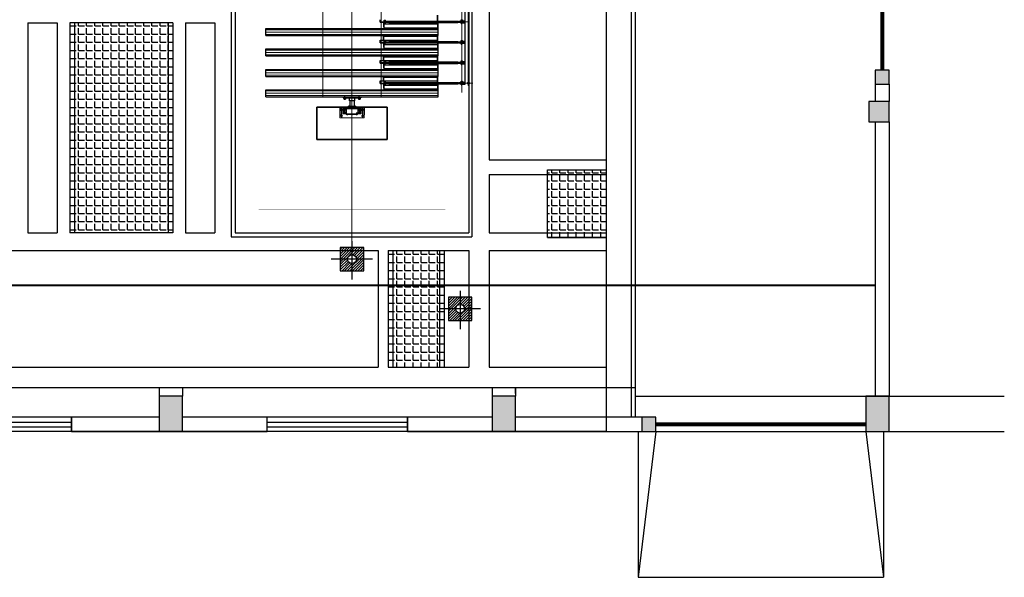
# Model space of a CAD drawing. Header units: millimetres. Extents: x 1371 to 38096, y 232 to 174236.
# Tile 9 of 84: x 18491 to 18508, y 86859 to 86868. Entities that reach past the tile are written whole.
import ezdxf

# ---------------------------------------------------------------- set-up
doc = ezdxf.new("R2010")
doc.units = ezdxf.units.MM
doc.header["$LTSCALE"] = 10
for name, pattern in [('CENTER', [50.8, 31.75, -6.35, 6.35, -6.35]), ('DASH', [0.35, 0.25, -0.1]), ('F', [0.75, 0.5, -0.25]), ('G', [2, 1.25, -0.25, 0.25, -0.25]), ('PHANTOM', [2.5, 1.25, -0.25, 0.25, -0.25, 0.25, -0.25])]:
    doc.linetypes.add(name, pattern=pattern)
for name, color, linetype, lineweight in [('01', 7, 'Continuous', 30), ('02', 1, 'CENTER', 5), ('03D', 142, 'Continuous', 5), ('04', 2, 'F', 5), ('05', 4, 'G', 5), ('06', 191, 'PHANTOM', 5), ('土建', 3, 'Continuous', 35), ('尺寸线', 6, 'Continuous', 13)]:
    doc.layers.add(name, color=color, linetype=linetype, lineweight=lineweight)
for name, color, linetype in [('0提标-单体内线', 31, 'Continuous'), ('1', 7, 'CENTER'), ('3', 3, 'Continuous'), ('KZD', 1, 'Continuous'), ('LOCKUP', 7, 'Continuous'), ('中心线', 5, 'CENTER'), ('建筑', 7, 'Continuous'), ('粗实线', 7, 'Continuous'), ('结-中线线', 5, 'CENTER'), ('结-细线', 7, 'Continuous')]:
    doc.layers.add(name, color=color, linetype=linetype)
pattern_1 = [(0, (0, 0), (0, 0.1397), [0.1016, -0.0381]), (90, (0, 0), (-0.1397, 9e-18), [0.1016, -0.0381])]

# ---------------------------------------------------------------- blocks, each defined once
blk = doc.blocks.new('*U326')
at = {"layer": '0提标-单体内线'}
for points in [[(18505.732, 86867.119), (18505.972, 86867.119), (18505.972, 86867.359), (18505.732, 86867.359)], [(18505.622, 86866.47), (18505.972, 86866.47), (18505.972, 86866.82), (18505.622, 86866.82)], [(18493.472, 86861.17), (18493.872, 86861.17), (18493.872, 86861.77), (18493.472, 86861.77)], [(18499.172, 86861.17), (18499.572, 86861.17), (18499.572, 86861.77), (18499.172, 86861.77)], [(18505.572, 86861.17), (18505.972, 86861.17), (18505.972, 86861.77), (18505.572, 86861.77)], [(18501.732, 86861.17), (18501.972, 86861.17), (18501.972, 86861.41), (18501.732, 86861.41)]]:
    blk.add_hatch(color=256, dxfattribs=at).paths.add_polyline_path(points)
blk = doc.blocks.new('预埋件M1')
at = {"layer": '结-细线', "ltscale": 30}
h = blk.add_hatch(dxfattribs=at)
h.set_pattern_fill('ANSI31', color=8, scale=10)
h.paths.add_polyline_path([(16933, 453), (16733, 453), (16733, 328, -0.414214), (16808, 253), (16933, 253)])
h.paths.add_polyline_path([(16733, 453), (16533, 453), (16533, 253), (16658, 253, -0.414214), (16733, 328)])
h.paths.add_polyline_path([(16733, 178, -0.414214), (16658, 253), (16533, 253), (16533, 53), (16733, 53)])
h.paths.add_polyline_path([(16933, 253), (16808, 253, -0.414214), (16733, 178), (16733, 53), (16933, 53)])
at = {"layer": '结-中线线', "ltscale": 25}
for p, q in [((16733, 558), (16733, -97)), ((17085, 253), (16374, 253))]:
    blk.add_line(p, q, dxfattribs=at)
at = {"layer": '结-细线', "color": 2, "ltscale": 30}
blk.add_lwpolyline([(16533, 53), (16933, 53), (16933, 453), (16533, 453)], close=True, dxfattribs=at)
at = {"layer": '结-细线', "ltscale": 30}
blk.add_circle((16733, 253), 75, dxfattribs=at)
blk = doc.blocks.new('A$C57FD7230')
at = {"color": 5, "linetype": 'ByBlock', "lineweight": 5}
for p, q in [((-2020, -4409), (-1975, -4409)), ((-2020, -4421), (-1975, -4421)), ((-2005, -4421), (-2005, -4409)), ((-1975, -4421), (-1975, -4409))]:
    blk.add_line(p, q, dxfattribs=at)
at = {"layer": '01', "color": 5, "linetype": 'ByBlock', "lineweight": 5}
for p, q in [((-1990, -4375), (-1990, 176)), ((-1990, -4375), (-2000, -4375)), ((-1990, -4455), (-1990, -4375)), ((-2020, -4421), (-2020, -4409)), ((-1990, -4455), (-2000, -4455)), ((-210, -4836), (-95, -4836)), ((-100, -4851), (-150, -4851)), ((95, -4836), (210, -4836)), ((100, -4851), (150, -4851)), ((-210, -4961), (-210, -5011)), ((-210, -5011), (210, -5011)), ((-100, -4941), (-150, -4941)), ((100, -4941), (150, -4941)), ((210, -4961), (210, -5011))]:
    blk.add_line(p, q, dxfattribs=at)
at = {"layer": '01', "color": 5, "linetype": 'ByBlock', "lineweight": 30}
for p, q in [((-1940, -4433), (-1940, 176)), ((-1865, -3347), (-1940, -3347)), ((-1932, -3383), (-1932, -3347)), ((-1865, -3355), (-1932, -3355)), ((-1897, -3357), (-1897, -3373)), ((-1863, -3357), (-1897, -3357)), ((-1823, -3357), (-1897, -3357)), ((-1891, -3347), (-1865, -3347)), ((-1890, -3347), (-1890, -3335)), ((-1870, -3345), (-1890, -3345)), ((-1870, -3345), (-1890, -3345)), ((-1889, -3355), (-1865, -3355)), ((-1872, -3334), (-1888, -3334)), ((-1886, -3355), (-1886, -3357)), ((-1885, -3345), (-1885, -3335)), ((-1875, -3345), (-1875, -3335)), ((-1874, -3355), (-1874, -3357)), ((-1870, -3347), (-1870, -3335)), ((-1865, -3347), (-1865, -3355)), ((-1823, -3357), (-1823, -3373)), ((-1813, -3359), (-1823, -3359)), ((-1813, -3371), (-1823, -3371)), ((-1813, -3352), (-1813, -3378)), ((-633, -3352), (-1813, -3352)), ((-1468, -3352), (-1468, -3250)), ((-1462, -3352), (-1462, -3250)), ((-633, -3352), (-633, -3378)), ((-623, -3359), (-633, -3359)), ((-623, -3371), (-633, -3371)), ((-547, -3357), (-623, -3357)), ((-623, -3357), (-623, -3373)), ((-613, -3357), (-613, -3373)), ((-581, -3357), (-581, -3373)), ((-549, -3347), (-579, -3347)), ((-579, -3355), (-579, -3347)), ((-549, -3355), (-579, -3355)), ((-575, -3347), (-575, -3335)), ((-553, -3335), (-575, -3335)), ((-553, -3345), (-575, -3345)), ((-570, -3345), (-570, -3335)), ((-558, -3345), (-558, -3335)), ((-555, -3357), (-555, -3355)), ((-553, -3347), (-553, -3335)), ((-549, -3355), (-549, -3347)), ((-547, -3357), (-547, -3373)), ((-482, -3373), (-482, -3329)), ((-1865, -3383), (-1940, -3383)), ((-1865, -3375), (-1932, -3375)), ((-1863, -3373), (-1897, -3373)), ((-1823, -3373), (-1897, -3373)), ((-1889, -3397), (-1889, -3383)), ((-1871, -3385), (-1889, -3385)), ((-1871, -3397), (-1889, -3397)), ((-1886, -3373), (-1886, -3375)), ((-1874, -3373), (-1874, -3375)), ((-1871, -3397), (-1871, -3383)), ((-1865, -3383), (-1865, -3375)), ((-633, -3378), (-1813, -3378)), ((-1475, -3600), (-1475, -3480)), ((1475, -3480), (-1475, -3480)), ((-1468, -3378), (-1468, -3480)), ((-547, -3402), (-1468, -3402)), ((-1462, -3378), (-1462, -3480)), ((-547, -3466), (-1462, -3466)), ((-482, -3373), (-623, -3373)), ((-547, -3373), (-581, -3373)), ((-573, -3387), (-573, -3373)), ((-555, -3375), (-573, -3375)), ((-555, -3387), (-573, -3387)), ((-555, -3387), (-555, -3373)), ((-553, -3480), (-553, -3373)), ((-553, -3383), (-553, -3395)), ((-547, -3451), (-547, -3373)), ((-547, -3402), (-547, -3480)), ((1475, -3600), (1475, -3480)), ((-1865, -3697), (-1940, -3697)), ((-1932, -3733), (-1932, -3697)), ((-1865, -3705), (-1932, -3705)), ((-1897, -3707), (-1897, -3723)), ((-1863, -3707), (-1897, -3707)), ((-1823, -3707), (-1897, -3707)), ((-1891, -3697), (-1865, -3697)), ((-1890, -3697), (-1890, -3685)), ((-1870, -3695), (-1890, -3695)), ((-1870, -3695), (-1890, -3695)), ((-1889, -3705), (-1865, -3705)), ((-1872, -3684), (-1888, -3684)), ((-1886, -3705), (-1886, -3707)), ((-1885, -3695), (-1885, -3685)), ((-1875, -3695), (-1875, -3685)), ((-1874, -3705), (-1874, -3707)), ((-1870, -3697), (-1870, -3685)), ((-1865, -3697), (-1865, -3705)), ((-1823, -3707), (-1823, -3723)), ((-1813, -3702), (-1813, -3728)), ((-633, -3702), (-1813, -3702)), ((1475, -3600), (-1475, -3600)), ((-1468, -3702), (-1468, -3600)), ((-482, -3678), (-1468, -3678)), ((-1462, -3702), (-1462, -3600)), ((-541, -3614), (-1462, -3614)), ((-633, -3702), (-633, -3728)), ((-547, -3707), (-623, -3707)), ((-623, -3707), (-623, -3723)), ((-613, -3707), (-613, -3723)), ((-581, -3707), (-581, -3723)), ((-549, -3697), (-579, -3697)), ((-579, -3705), (-579, -3697)), ((-549, -3705), (-579, -3705)), ((-575, -3697), (-575, -3685)), ((-553, -3685), (-575, -3685)), ((-553, -3695), (-575, -3695)), ((-570, -3695), (-570, -3685)), ((-558, -3695), (-558, -3685)), ((-555, -3707), (-555, -3705)), ((-553, -3697), (-553, -3685)), ((-549, -3705), (-549, -3697)), ((-547, -3678), (-547, -3600)), ((-547, -3707), (-547, -3723)), ((-541, -3678), (-541, -3600)), ((-482, -3723), (-482, -3679)), ((-1865, -3733), (-1940, -3733)), ((-1865, -3725), (-1932, -3725)), ((-1863, -3723), (-1897, -3723)), ((-1823, -3723), (-1897, -3723)), ((-1889, -3747), (-1889, -3733)), ((-1871, -3735), (-1889, -3735)), ((-1871, -3747), (-1889, -3747)), ((-1886, -3723), (-1886, -3725)), ((-1874, -3723), (-1874, -3725)), ((-1871, -3747), (-1871, -3733)), ((-1865, -3733), (-1865, -3725)), ((-1813, -3709), (-1823, -3709)), ((-1813, -3721), (-1823, -3721)), ((-633, -3728), (-1813, -3728)), ((-1475, -3950), (-1475, -3830)), ((1475, -3830), (-1475, -3830)), ((-1468, -3728), (-1468, -3830)), ((-547, -3752), (-1468, -3752)), ((-1462, -3728), (-1462, -3830)), ((-547, -3816), (-1462, -3816)), ((-623, -3709), (-633, -3709)), ((-623, -3721), (-633, -3721)), ((-482, -3723), (-623, -3723)), ((-547, -3723), (-581, -3723)), ((-573, -3737), (-573, -3723)), ((-555, -3725), (-573, -3725)), ((-555, -3737), (-573, -3737)), ((-555, -3737), (-555, -3723)), ((-553, -3830), (-553, -3723)), ((-553, -3733), (-553, -3745)), ((-547, -3801), (-547, -3723)), ((-547, -3752), (-547, -3830)), ((1475, -3950), (1475, -3830)), ((-1890, -4047), (-1890, -4035)), ((-1870, -4045), (-1890, -4045)), ((-1870, -4045), (-1890, -4045)), ((-1872, -4034), (-1888, -4034)), ((-1885, -4045), (-1885, -4035)), ((-1875, -4045), (-1875, -4035)), ((-1870, -4047), (-1870, -4035)), ((1475, -3950), (-1475, -3950)), ((-1468, -4052), (-1468, -3950)), ((-482, -4028), (-1468, -4028)), ((-1462, -4052), (-1462, -3950)), ((-541, -3964), (-1462, -3964)), ((-575, -4047), (-575, -4035)), ((-553, -4035), (-575, -4035)), ((-553, -4045), (-575, -4045)), ((-570, -4045), (-570, -4035)), ((-558, -4045), (-558, -4035)), ((-553, -4047), (-553, -4035)), ((-547, -4028), (-547, -3950)), ((-541, -4028), (-541, -3950)), ((-482, -4073), (-482, -4029)), ((-1865, -4047), (-1940, -4047)), ((-1865, -4083), (-1940, -4083)), ((-1932, -4083), (-1932, -4047)), ((-1865, -4055), (-1932, -4055)), ((-1865, -4075), (-1932, -4075)), ((-1897, -4057), (-1897, -4073)), ((-1863, -4057), (-1897, -4057)), ((-1823, -4057), (-1897, -4057)), ((-1863, -4073), (-1897, -4073)), ((-1823, -4073), (-1897, -4073)), ((-1891, -4047), (-1865, -4047)), ((-1889, -4055), (-1865, -4055)), ((-1889, -4097), (-1889, -4083)), ((-1871, -4085), (-1889, -4085)), ((-1871, -4097), (-1889, -4097)), ((-1886, -4055), (-1886, -4057)), ((-1886, -4073), (-1886, -4075)), ((-1874, -4055), (-1874, -4057)), ((-1874, -4073), (-1874, -4075)), ((-1871, -4097), (-1871, -4083)), ((-1865, -4047), (-1865, -4055)), ((-1865, -4083), (-1865, -4075)), ((-1823, -4057), (-1823, -4073)), ((-1813, -4059), (-1823, -4059)), ((-1813, -4071), (-1823, -4071)), ((-1813, -4052), (-1813, -4078)), ((-633, -4052), (-1813, -4052)), ((-633, -4078), (-1813, -4078)), ((-1475, -4300), (-1475, -4180)), ((1475, -4180), (-1475, -4180)), ((-1468, -4078), (-1468, -4180)), ((-547, -4102), (-1468, -4102)), ((-1462, -4078), (-1462, -4180)), ((-547, -4166), (-1462, -4166)), ((-633, -4052), (-633, -4078)), ((-623, -4059), (-633, -4059)), ((-623, -4071), (-633, -4071)), ((-547, -4057), (-623, -4057)), ((-623, -4057), (-623, -4073)), ((-482, -4073), (-623, -4073)), ((-613, -4057), (-613, -4073)), ((-581, -4057), (-581, -4073)), ((-547, -4073), (-581, -4073)), ((-549, -4047), (-579, -4047)), ((-579, -4055), (-579, -4047)), ((-549, -4055), (-579, -4055)), ((-573, -4087), (-573, -4073)), ((-555, -4075), (-573, -4075)), ((-555, -4087), (-573, -4087)), ((-555, -4057), (-555, -4055)), ((-555, -4087), (-555, -4073)), ((-553, -4180), (-553, -4073)), ((-553, -4083), (-553, -4095)), ((-549, -4055), (-549, -4047)), ((-547, -4057), (-547, -4073)), ((-547, -4151), (-547, -4073)), ((-547, -4102), (-547, -4180)), ((1475, -4300), (1475, -4180)), ((1475, -4300), (-1475, -4300)), ((-1468, -4402), (-1468, -4300)), ((-482, -4378), (-1468, -4378)), ((-1462, -4402), (-1462, -4300)), ((-541, -4314), (-1462, -4314)), ((-547, -4378), (-547, -4300)), ((-541, -4378), (-541, -4300)), ((-482, -4423), (-482, -4379)), ((-1865, -4397), (-1940, -4397)), ((-1865, -4433), (-1940, -4433)), ((-1932, -4433), (-1932, -4397)), ((-1865, -4405), (-1932, -4405)), ((-1865, -4425), (-1932, -4425)), ((-1823, -4407), (-1897, -4407)), ((-1863, -4407), (-1897, -4407)), ((-1897, -4407), (-1897, -4423)), ((-1823, -4423), (-1897, -4423)), ((-1863, -4423), (-1897, -4423)), ((-1891, -4397), (-1865, -4397)), ((-1890, -4397), (-1890, -4385)), ((-1870, -4395), (-1890, -4395)), ((-1870, -4395), (-1890, -4395)), ((-1889, -4405), (-1865, -4405)), ((-1889, -4447), (-1889, -4433)), ((-1871, -4435), (-1889, -4435)), ((-1871, -4447), (-1889, -4447)), ((-1872, -4384), (-1888, -4384)), ((-1886, -4405), (-1886, -4407)), ((-1886, -4423), (-1886, -4425)), ((-1885, -4395), (-1885, -4385)), ((-1875, -4395), (-1875, -4385)), ((-1874, -4405), (-1874, -4407)), ((-1874, -4423), (-1874, -4425)), ((-1871, -4447), (-1871, -4433)), ((-1870, -4397), (-1870, -4385)), ((-1865, -4397), (-1865, -4405)), ((-1865, -4433), (-1865, -4425)), ((-1823, -4407), (-1823, -4423)), ((-1813, -4409), (-1823, -4409)), ((-1813, -4421), (-1823, -4421)), ((-633, -4402), (-1813, -4402)), ((-1813, -4402), (-1813, -4428)), ((-633, -4428), (-1813, -4428)), ((-1475, -4650), (-1475, -4530)), ((1475, -4530), (-1475, -4530)), ((-1468, -4428), (-1468, -4530)), ((-547, -4452), (-1468, -4452)), ((-1462, -4428), (-1462, -4530)), ((-547, -4516), (-1462, -4516)), ((-633, -4402), (-633, -4428)), ((-623, -4409), (-633, -4409)), ((-623, -4421), (-633, -4421)), ((-623, -4407), (-623, -4423)), ((-547, -4407), (-623, -4407)), ((-482, -4423), (-623, -4423)), ((-613, -4407), (-613, -4423)), ((-581, -4407), (-581, -4423)), ((-547, -4423), (-581, -4423)), ((-579, -4405), (-579, -4397)), ((-549, -4397), (-579, -4397)), ((-549, -4405), (-579, -4405)), ((-553, -4385), (-575, -4385)), ((-575, -4397), (-575, -4385)), ((-553, -4395), (-575, -4395)), ((-573, -4437), (-573, -4423)), ((-555, -4425), (-573, -4425)), ((-555, -4437), (-573, -4437)), ((-570, -4395), (-570, -4385)), ((-558, -4395), (-558, -4385)), ((-555, -4407), (-555, -4405)), ((-555, -4437), (-555, -4423)), ((-553, -4397), (-553, -4385)), ((-553, -4530), (-553, -4423)), ((-553, -4433), (-553, -4445)), ((-549, -4405), (-549, -4397)), ((-547, -4407), (-547, -4423)), ((-547, -4501), (-547, -4423)), ((-547, -4452), (-547, -4530)), ((1475, -4650), (1475, -4530)), ((1475, -4650), (-1475, -4650))]:
    blk.add_line(p, q, dxfattribs=at)
for centre, radius, start, end in [((-1888, -3337), 3.17, 36.945, 143.055), ((-1880, -3345), 10.8, 61.9717, 118.0283), ((-1872, -3337), 3.17, 36.945, 143.055), ((-1888, -3687), 3.17, 36.945, 143.055), ((-1880, -3695), 10.8, 61.9717, 118.0283), ((-1872, -3687), 3.17, 36.945, 143.055), ((-1888, -4037), 3.17, 36.945, 143.055), ((-1880, -4045), 10.8, 61.9717, 118.0283), ((-1872, -4037), 3.17, 36.945, 143.055), ((-1888, -4387), 3.17, 36.945, 143.055), ((-1880, -4395), 10.8, 61.9717, 118.0283), ((-1872, -4387), 3.17, 36.945, 143.055)]:
    blk.add_arc(centre, radius, start, end, dxfattribs=at)
at = {"layer": '02', "color": 5, "linetype": 'ByBlock', "lineweight": 5, "ltscale": 5}
for p, q in [((0, 935), (0, -7632)), ((1475, -3540), (-1475, -3540)), ((1475, -3890), (-1475, -3890)), ((1475, -4240), (-1475, -4240)), ((1475, -4590), (-1475, -4590))]:
    blk.add_line(p, q, dxfattribs=at)
at = {"layer": '03D', "color": 5, "linetype": 'ByBlock', "lineweight": 5}
for p, q in [((-1990, -4415), (-2070, -4415)), ((-1981, -4415), (-1996, -4415)), ((-1990, -4406), (-1987, -4406)), ((-1987, -4415), (-1990, -4413)), ((-1990, -4415), (-1987, -4417)), ((-1987, -4424), (-1990, -4424)), ((-1989, -4415), (-1974, -4415)), ((-1986, -4405), (-1987, -4406)), ((-1987, -4406), (-1987, -4424)), ((-1987, -4406), (-1987, -4424)), ((-1987, -4424), (-1986, -4425)), ((-1986, -4405), (-1977, -4405)), ((-1986, -4410), (-1977, -4410)), ((-1986, -4420), (-1977, -4420)), ((-1986, -4425), (-1977, -4425)), ((-1977, -4405), (-1976, -4406)), ((-1976, -4424), (-1977, -4425)), ((-1976, -4406), (-1976, -4424))]:
    blk.add_line(p, q, dxfattribs=at)
for centre, radius, start, end in [((-1982, -4407), 4.6, 145.6158, 214.3842), ((-1970, -4415), 17.2, 162.412, 197.588), ((-1982, -4423), 4.6, 145.6158, 214.3842), ((-1981, -4407), 4.6, 325.6158, 34.3842), ((-1993, -4415), 17.2, 342.412, 17.588), ((-1981, -4423), 4.6, 325.6158, 34.3842)]:
    blk.add_arc(centre, radius, start, end, dxfattribs=at)
at = {"layer": '04', "color": 5, "linetype": 'ByBlock', "lineweight": 5}
for p, q in [((-500, 35), (-500, -4650)), ((500, 50), (500, -4650))]:
    blk.add_line(p, q, dxfattribs=at)
at = {"layer": '05', "color": 5, "linetype": 'ByBlock', "lineweight": 5}
for p, q in [((-1880, 157), (-1880, -4577)), ((-482, -3365), (-1990, -3365)), ((-1813, -3361), (-1823, -3361)), ((-1813, -3370), (-1823, -3370)), ((1475, -3500), (-1475, -3500)), ((1475, -3580), (-1475, -3580)), ((-1813, -3711), (-1823, -3711)), ((-1813, -3720), (-1823, -3720)), ((-482, -3715), (-1813, -3715)), ((1475, -3850), (-1475, -3850)), ((1475, -3930), (-1475, -3930)), ((-1813, -4061), (-1823, -4061)), ((-1813, -4070), (-1823, -4070)), ((-482, -4065), (-1813, -4065)), ((1475, -4200), (-1475, -4200)), ((1475, -4280), (-1475, -4280)), ((-482, -4415), (-1990, -4415)), ((-1813, -4411), (-1823, -4411)), ((-1813, -4420), (-1823, -4420)), ((1475, -4550), (-1475, -4550)), ((1475, -4630), (-1475, -4630))]:
    blk.add_line(p, q, dxfattribs=at)
at = {"layer": '06', "color": 5, "linetype": 'ByBlock', "lineweight": 5}
for p, q in [((-623, -3359), (-633, -3359)), ((-623, -3361), (-633, -3361)), ((-623, -3370), (-633, -3370)), ((-623, -3371), (-633, -3371)), ((-623, -3709), (-633, -3709)), ((-623, -3711), (-633, -3711)), ((-623, -3720), (-633, -3720)), ((-623, -3721), (-633, -3721)), ((-623, -4059), (-633, -4059)), ((-623, -4061), (-633, -4061)), ((-623, -4070), (-633, -4070)), ((-623, -4071), (-633, -4071)), ((-623, -4409), (-633, -4409)), ((-623, -4411), (-633, -4411)), ((-623, -4420), (-633, -4420)), ((-623, -4421), (-633, -4421))]:
    blk.add_line(p, q, dxfattribs=at)
at = {"layer": '1', "color": 5, "linetype": 'ByBlock', "lineweight": 5}
for p, q in [((-2005, -4410), (-2009, -4409)), ((-2005, -4420), (-2009, -4421)), ((-2005, -4410), (-1975, -4410)), ((-2005, -4420), (-1975, -4420))]:
    blk.add_line(p, q, dxfattribs=at)
at = {"layer": '3', "color": 5, "linetype": 'ByBlock', "lineweight": 5}
blk.add_line((-2032, -4415), (-1972, -4415), dxfattribs=at)
at = {"layer": '中心线', "color": 5, "linetype": 'ByBlock'}
for p, q in [((-125, -4700), (-125, -4621)), ((125, -4700), (125, -4621)), ((-162, -4871), (-205, -4871)), ((-181, -4851), (-181, -4997)), ((-109, -4871), (-151, -4871)), ((-128, -4851), (-128, -4941)), ((109, -4871), (151, -4871)), ((128, -4851), (128, -4941)), ((162, -4871), (205, -4871)), ((181, -4851), (181, -4997)), ((-162, -4975), (-205, -4975)), ((-107, -4921), (-151, -4921)), ((-80, -4916), (-80, -4962)), ((107, -4921), (151, -4921)), ((162, -4975), (205, -4975))]:
    blk.add_line(p, q, dxfattribs=at)
at = {"layer": '土建', "color": 5, "linetype": 'ByBlock'}
blk.add_lwpolyline([(600, -5380), (-600, -5380), (-600, -4830), (600, -4830)], close=True, dxfattribs=at)
at = {"layer": '尺寸线', "color": 5, "linetype": 'ByBlock'}
for p, q in [((-132, -4692), (-132, -4695)), ((-118, -4692), (-118, -4695)), ((118, -4692), (118, -4695)), ((132, -4692), (132, -4695))]:
    blk.add_line(p, q, dxfattribs=at)
at = {"layer": '建筑', "color": 5, "linetype": 'ByBlock'}
blk.add_line((-89, -4830), (-500, -4830), dxfattribs=at)
at = {"layer": '粗实线', "color": 5, "linetype": 'ByBlock'}
for p, q in [((150, -4650), (-150, -4650)), ((-150, -4650), (-150, -4670)), ((45, -4670), (-150, -4670)), ((-140, -4670), (-140, -4673)), ((-140, -4673), (-110, -4673)), ((-138, -4677), (-112, -4677)), ((-138, -4677), (-138, -4690)), ((-137, -4673), (-137, -4677)), ((-135, -4692), (-115, -4692)), ((-133, -4692), (-133, -4694)), ((-133, -4694), (-117, -4694)), ((-133, -4694), (-132, -4695)), ((-132, -4677), (-132, -4690)), ((-132, -4695), (-118, -4695)), ((-127, -4677), (-125, -4673)), ((-125, -4677), (-123, -4673)), ((-118, -4677), (-118, -4690)), ((-117, -4694), (-118, -4695)), ((-117, -4692), (-117, -4694)), ((-113, -4673), (-113, -4677)), ((-112, -4677), (-112, -4690)), ((-110, -4673), (-110, -4670)), ((-45, -4670), (-45, -4718)), ((-45, -4718), (45, -4718)), ((45, -4718), (45, -4670)), ((150, -4670), (45, -4670)), ((110, -4670), (110, -4673)), ((110, -4673), (140, -4673)), ((112, -4677), (138, -4677)), ((112, -4677), (112, -4690)), ((113, -4673), (113, -4677)), ((115, -4692), (135, -4692)), ((117, -4692), (117, -4694)), ((117, -4694), (133, -4694)), ((117, -4694), (118, -4695)), ((118, -4677), (118, -4690)), ((118, -4695), (132, -4695)), ((123, -4677), (125, -4673)), ((125, -4677), (127, -4673)), ((132, -4677), (132, -4690)), ((133, -4694), (132, -4695)), ((133, -4692), (133, -4694)), ((137, -4673), (137, -4677)), ((138, -4677), (138, -4690)), ((140, -4673), (140, -4670)), ((150, -4650), (150, -4670)), ((-210, -4836), (-210, -4961)), ((-150, -4851), (-150, -4941)), ((-100, -4851), (-100, -4941)), ((100, -4851), (-100, -4851)), ((-100, -4851), (-100, -4941)), ((-95, -4835), (62, -4835)), ((-95, -4835), (-95, -4851)), ((-68, -4833), (-92, -4833)), ((-92, -4833), (-92, -4835)), ((-90, -4823), (-90, -4829)), ((-70, -4829), (-90, -4829)), ((-89, -4829), (-89, -4833)), ((-72, -4822), (-88, -4822)), ((-85, -4823), (-85, -4829)), ((-82, -4833), (-80, -4829)), ((-80, -4833), (-78, -4829)), ((-75, -4823), (-75, -4829)), ((-71, -4829), (-71, -4833)), ((-70, -4823), (-70, -4829)), ((-68, -4833), (-68, -4835)), ((-62, -4818), (-36, -4818)), ((-62, -4824), (-62, -4818)), ((-62, -4835), (-62, -4824)), ((-61, -4813), (-61, -4816)), ((-61, -4816), (-49, -4816)), ((-61, -4816), (-61, -4818)), ((-59, -4812), (-51, -4812)), ((-58, -4813), (-58, -4816)), ((-52, -4813), (-52, -4816)), ((-49, -4813), (-49, -4816)), ((-49, -4816), (-49, -4818)), ((-36, -4723), (-36, -4812)), ((-36, -4818), (62, -4818)), ((36, -4723), (36, -4812)), ((49, -4813), (49, -4816)), ((49, -4816), (61, -4816)), ((49, -4816), (49, -4818)), ((51, -4812), (59, -4812)), ((52, -4813), (52, -4816)), ((58, -4813), (58, -4816)), ((61, -4813), (61, -4816)), ((61, -4816), (61, -4818)), ((62, -4818), (62, -4826)), ((62, -4826), (62, -4835)), ((62, -4835), (95, -4835)), ((92, -4833), (68, -4833)), ((68, -4833), (68, -4835)), ((70, -4823), (70, -4829)), ((90, -4829), (70, -4829)), ((71, -4829), (71, -4833)), ((88, -4822), (72, -4822)), ((75, -4823), (75, -4829)), ((78, -4833), (80, -4829)), ((80, -4833), (82, -4829)), ((85, -4823), (85, -4829)), ((86, -4851), (95, -4851)), ((89, -4829), (89, -4833)), ((90, -4823), (90, -4829)), ((92, -4833), (92, -4835)), ((95, -4835), (95, -4851)), ((100, -4851), (100, -4941)), ((150, -4851), (150, -4941)), ((210, -4836), (210, -4961)), ((210, -4836), (210, -4961)), ((91, -4941), (-100, -4941)), ((-95, -4941), (-95, -4950)), ((95, -4950), (-95, -4950)), ((-92, -4953), (-92, -4950)), ((-92, -4953), (-68, -4953)), ((-90, -4953), (-70, -4953)), ((-90, -4959), (-90, -4953)), ((-88, -4960), (-72, -4960)), ((-85, -4959), (-85, -4953)), ((-75, -4959), (-75, -4953)), ((-70, -4959), (-70, -4953)), ((-68, -4953), (-68, -4950)), ((-12, -4953), (-12, -4950)), ((-12, -4953), (12, -4953)), ((-10, -4953), (10, -4953)), ((-10, -4959), (-10, -4953)), ((-8, -4960), (8, -4960)), ((-5, -4959), (-5, -4953)), ((5, -4959), (5, -4953)), ((10, -4959), (10, -4953)), ((12, -4953), (12, -4950)), ((68, -4953), (68, -4950)), ((68, -4953), (92, -4953)), ((70, -4953), (90, -4953)), ((70, -4959), (70, -4953)), ((72, -4960), (88, -4960)), ((75, -4959), (75, -4953)), ((85, -4959), (85, -4953)), ((90, -4959), (90, -4953)), ((100, -4941), (91, -4941)), ((92, -4953), (92, -4950)), ((95, -4941), (95, -4950))]:
    blk.add_line(p, q, dxfattribs=at)
for points in [[(-188, -4883), (-195, -4871), (-188, -4859), (-175, -4859), (-168, -4871), (-175, -4883)], [(-135, -4883), (-142, -4871), (-135, -4859), (-121, -4859), (-115, -4871), (-121, -4883)], [(135, -4883), (142, -4871), (135, -4859), (121, -4859), (115, -4871), (121, -4883)], [(188, -4883), (195, -4871), (188, -4859), (175, -4859), (168, -4871), (175, -4883)], [(-188, -4987), (-195, -4975), (-188, -4964), (-175, -4964), (-168, -4975), (-175, -4987)], [(-135, -4933), (-142, -4921), (-135, -4909), (-121, -4909), (-115, -4921), (-121, -4933)], [(135, -4933), (142, -4921), (135, -4909), (121, -4909), (115, -4921), (121, -4933)], [(188, -4987), (195, -4975), (188, -4964), (175, -4964), (168, -4975), (175, -4987)]]:
    blk.add_lwpolyline(points, close=True, dxfattribs=at)
for centre in [(-181, -4871), (-128, -4871), (128, -4871), (181, -4871), (-181, -4975), (-128, -4921), (128, -4921), (181, -4975)]:
    blk.add_circle(centre, 11.6, dxfattribs=at)
for centre, radius, start, end in [((-135, -4687), 4.48, 221.6782, 318.3218), ((-125, -4676), 15.7, 244.7157, 295.2843), ((-115, -4687), 4.48, 221.6782, 318.3218), ((-41, -4723), 5, 0, 90), ((41, -4723), 5, 90, 180), ((115, -4687), 4.48, 221.6782, 318.3218), ((125, -4676), 15.7, 244.7157, 295.2843), ((135, -4687), 4.48, 221.6782, 318.3218), ((-88, -4825), 3.21, 38.785, 141.215), ((-80, -4833), 11, 63.0475, 116.9525), ((-72, -4825), 3.21, 38.785, 141.215), ((-59, -4814), 1.59, 29.8424, 150.1576), ((-55, -4818), 5.17, 57.6987, 122.3013), ((-51, -4814), 1.59, 29.8424, 150.1576), ((51, -4814), 1.59, 29.8424, 150.1576), ((55, -4818), 5.17, 57.6987, 122.3013), ((59, -4814), 1.59, 29.8424, 150.1576), ((72, -4825), 3.21, 38.785, 141.215), ((80, -4833), 11, 63.0475, 116.9525), ((88, -4825), 3.21, 38.785, 141.215), ((-88, -4957), 3.21, 218.785, 321.215), ((-80, -4949), 11, 243.0475, 296.9525), ((-72, -4957), 3.21, 218.785, 321.215), ((-8, -4957), 3.21, 218.785, 321.215), ((0, -4949), 11, 243.0475, 296.9525), ((8, -4957), 3.21, 218.785, 321.215), ((72, -4957), 3.21, 218.785, 321.215), ((80, -4949), 11, 243.0475, 296.9525), ((88, -4957), 3.21, 218.785, 321.215)]:
    blk.add_arc(centre, radius, start, end, dxfattribs=at)
blk = doc.blocks.new('$TCHSYS$WIN2D')
for p, q in [((-0.5, 0.5), (0.5, 0.5)), ((-0.5, 0.5), (-0.5, -0.5)), ((0.5, 0.5), (0.5, -0.5)), ((0.5, 0.1667), (-0.5, 0.1667)), ((0.5, -0.1667), (-0.5, -0.1667)), ((-0.5, -0.5), (0.5, -0.5))]:
    blk.add_line(p, q)
blk = doc.blocks.new('$DorLib2D$00000213')
at = {"color": 0, "linetype": 'DASH', "const_width": 0.02}
blk.add_lwpolyline([(0.5, 0), (-0.5, 0)], dxfattribs=at)
blk = doc.blocks.new('*U324')
at = {"layer": '0提标-单体内线'}
h = blk.add_hatch(dxfattribs=at)
h.set_pattern_fill('ANGLE', color=256, scale=0.02)
h.set_pattern_definition(pattern_1)
h.paths.add_polyline_path([(18493.702, 86868.17), (18493.702, 86864.57), (18491.942, 86864.57), (18491.942, 86868.17)])
h = blk.add_hatch(dxfattribs=at)
h.set_pattern_fill('ANGLE', color=256, scale=0.02)
h.set_pattern_definition(pattern_1)
h.paths.add_polyline_path([(18500.122, 86865.65), (18501.122, 86865.65), (18501.122, 86864.49), (18500.122, 86864.49)])
h = blk.add_hatch(dxfattribs=at)
h.set_pattern_fill('ANGLE', color=256, scale=0.02)
h.set_pattern_definition(pattern_1)
h.paths.add_polyline_path([(18497.392, 86864.27), (18498.352, 86864.27), (18498.352, 86862.27), (18497.392, 86862.27)])
at = {"layer": '0提标-单体内线', "ltscale": 0.3}
for p, q in [((18501.622, 86876.93), (18501.622, 86861.41)), ((18501.122, 86876.07), (18501.122, 86865.82)), ((18501.552, 86875.29), (18501.552, 86861.41)), ((18499.122, 86874.07), (18499.122, 86865.82)), ((18494.702, 86872.14), (18494.702, 86864.5)), ((18494.772, 86872.07), (18494.772, 86864.57)), ((18498.772, 86872.07), (18498.772, 86864.57)), ((18498.822, 86872.14), (18498.822, 86864.5)), ((18491.222, 86868.17), (18491.722, 86868.17)), ((18491.222, 86868.17), (18491.222, 86864.57)), ((18491.722, 86868.17), (18491.722, 86864.57)), ((18493.702, 86868.17), (18491.942, 86868.17)), ((18491.942, 86868.17), (18491.942, 86864.57)), ((18492.022, 86868.17), (18492.022, 86864.57)), ((18493.622, 86868.17), (18493.622, 86864.57)), ((18493.702, 86868.17), (18493.702, 86864.57)), ((18493.922, 86868.17), (18493.922, 86864.57)), ((18493.922, 86868.17), (18494.422, 86868.17)), ((18494.422, 86868.17), (18494.422, 86864.57)), ((18505.732, 86867.359), (18505.732, 86867.119)), ((18505.972, 86867.359), (18505.732, 86867.359)), ((18505.972, 86867.119), (18505.972, 86867.359)), ((18505.732, 86867.119), (18505.732, 86866.82)), ((18505.732, 86867.119), (18505.972, 86867.119)), ((18505.972, 86867.119), (18505.972, 86866.82)), ((18505.622, 86866.82), (18505.622, 86866.47)), ((18505.972, 86866.82), (18505.622, 86866.82)), ((18505.972, 86866.47), (18505.972, 86866.82)), ((18497.372, 86866.72), (18496.172, 86866.72)), ((18496.172, 86866.17), (18496.172, 86866.72)), ((18497.372, 86866.17), (18497.372, 86866.72)), ((18505.622, 86866.47), (18505.972, 86866.47)), ((18505.732, 86866.47), (18505.732, 86861.77)), ((18505.972, 86866.47), (18505.972, 86861.77)), ((18496.172, 86866.17), (18497.372, 86866.17)), ((18499.122, 86865.82), (18501.122, 86865.82)), ((18500.122, 86865.65), (18501.122, 86865.65)), ((18499.122, 86865.57), (18501.122, 86865.57)), ((18499.122, 86865.57), (18499.122, 86864.57)), ((18501.122, 86865.57), (18501.122, 86864.57)), ((18491.222, 86864.57), (18491.722, 86864.57)), ((18493.702, 86864.57), (18491.942, 86864.57)), ((18493.922, 86864.57), (18494.422, 86864.57)), ((18494.702, 86864.5), (18498.822, 86864.5)), ((18494.772, 86864.57), (18498.772, 86864.57)), ((18499.122, 86864.57), (18501.122, 86864.57)), ((18500.122, 86864.49), (18501.122, 86864.49)), ((18487.347, 86864.27), (18497.222, 86864.27)), ((18497.222, 86864.27), (18497.222, 86862.27)), ((18497.392, 86864.27), (18498.352, 86864.27)), ((18497.392, 86864.27), (18497.392, 86862.27)), ((18497.472, 86864.27), (18498.272, 86864.27)), ((18497.472, 86864.27), (18498.772, 86864.27)), ((18497.472, 86864.27), (18497.472, 86862.27)), ((18498.272, 86864.27), (18498.272, 86862.27)), ((18498.352, 86864.27), (18498.352, 86862.27)), ((18498.772, 86864.27), (18498.772, 86862.27)), ((18499.122, 86864.27), (18501.122, 86864.27)), ((18499.122, 86864.27), (18499.122, 86862.27)), ((18501.122, 86864.27), (18501.122, 86862.27)), ((18487.347, 86862.27), (18497.222, 86862.27)), ((18497.392, 86862.27), (18498.352, 86862.27)), ((18497.472, 86862.27), (18498.772, 86862.27)), ((18499.122, 86862.27), (18501.122, 86862.27)), ((18462.372, 86861.92), (18501.122, 86861.92)), ((18493.472, 86861.92), (18493.472, 86861.77)), ((18493.872, 86861.92), (18493.872, 86861.77)), ((18499.172, 86861.92), (18499.172, 86861.77)), ((18499.572, 86861.92), (18499.572, 86861.77)), ((18499.572, 86861.82), (18499.572, 86861.92)), ((18501.122, 86861.92), (18501.622, 86861.92)), ((18501.622, 86861.92), (18501.622, 86861.77)), ((18493.472, 86861.77), (18493.472, 86861.17)), ((18493.872, 86861.77), (18493.472, 86861.77)), ((18493.872, 86861.17), (18493.872, 86861.77)), ((18499.172, 86861.77), (18499.172, 86861.17)), ((18499.572, 86861.77), (18499.172, 86861.77)), ((18499.572, 86861.17), (18499.572, 86861.77)), ((18501.622, 86861.77), (18507.941, 86861.77)), ((18505.572, 86861.77), (18505.572, 86861.17)), ((18505.972, 86861.77), (18505.572, 86861.77)), ((18505.972, 86861.17), (18505.972, 86861.77)), ((18491.972, 86861.41), (18491.972, 86861.17)), ((18493.472, 86861.41), (18491.972, 86861.41)), ((18495.322, 86861.41), (18493.872, 86861.41)), ((18495.322, 86861.17), (18495.322, 86861.41)), ((18497.722, 86861.41), (18497.722, 86861.17)), ((18499.172, 86861.41), (18497.722, 86861.41)), ((18501.732, 86861.41), (18499.572, 86861.41)), ((18501.732, 86861.41), (18501.732, 86861.17)), ((18501.972, 86861.41), (18501.732, 86861.41)), ((18501.972, 86861.17), (18501.972, 86861.41)), ((18491.972, 86861.17), (18493.472, 86861.17)), ((18493.472, 86861.17), (18493.872, 86861.17)), ((18493.872, 86861.17), (18495.322, 86861.17)), ((18497.722, 86861.17), (18499.172, 86861.17)), ((18499.172, 86861.17), (18499.572, 86861.17)), ((18499.572, 86861.17), (18501.732, 86861.17)), ((18501.122, 86861.17), (18507.941, 86861.17)), ((18501.672, 86861.17), (18501.672, 86858.67)), ((18501.972, 86861.17), (18501.672, 86858.67)), ((18501.732, 86861.17), (18501.972, 86861.17)), ((18505.572, 86861.17), (18505.972, 86861.17)), ((18505.572, 86861.17), (18505.872, 86858.67)), ((18505.872, 86861.17), (18505.872, 86858.67)), ((18505.972, 86861.17), (18507.941, 86861.17)), ((18501.672, 86858.67), (18505.872, 86858.67))]:
    blk.add_line(p, q, dxfattribs=at)
at = {"layer": '0提标-单体内线'}
blk.add_lwpolyline([(18500.122, 86865.65), (18501.122, 86865.65), (18501.122, 86864.49), (18500.122, 86864.49)], close=True, dxfattribs=at)
for points, const_width in [([(18498.372, 86864.57), (18498.372, 86864.97), (18495.172, 86864.97), (18495.172, 86864.57)], 0.0003), ([(18505.732, 86863.67), (18453.112, 86863.67)], 0.035)]:
    blk.add_lwpolyline(points, dxfattribs=dict(at, const_width=const_width))
at = {"layer": 'KZD'}
blk.add_lwpolyline([(18501.122, 86861.17), (18452.872, 86861.17), (18452.872, 86877.17), (18501.122, 86877.17)], close=True, dxfattribs=at)
at = {"layer": '0提标-单体内线', "ltscale": 0.3, "yscale": 0.001, "zscale": 0.001}
for name, p, xscale in [('A$C57FD7230', (18496.772, 86871.55), -0.001), ('预埋件M1', (18480.039, 86863.867), 0.001), ('预埋件M1', (18481.889, 86863.017), 0.001)]:
    blk.add_blockref(name, p, dxfattribs=dict(at, xscale=xscale))
at = {"layer": '0提标-单体内线', "ltscale": 0.3}
for name, p, xscale, yscale, zscale, rotation in [('$DorLib2D$00000213', (18505.852, 86869.159), -3.6, 3.6, 3.6, 90), ('$TCHSYS$WIN2D', (18490.772, 86861.29), 2.4, 0.24, -2.4, 180), ('$TCHSYS$WIN2D', (18496.522, 86861.29), 2.4, 0.24, -2.4, 180), ('$DorLib2D$00000213', (18503.772, 86861.29), 3.6, 3.6, -3.6, 180)]:
    blk.add_blockref(name, p, dxfattribs=dict(at, xscale=xscale, yscale=yscale, zscale=zscale, rotation=rotation))
blk = doc.blocks.new('*U327')
at = {"layer": 'LOCKUP', "ltscale": 0.3}
for name in ['*U324', '*U326']:
    blk.add_blockref(name, (0, 0), dxfattribs=at)

msp = doc.modelspace()

# ---------------------------------------------------------------- block references
at = {"layer": 'LOCKUP', "ltscale": 0.3}
msp.add_blockref('*U327', (0, 0), dxfattribs=at)

doc.saveas('drawing.dxf')
